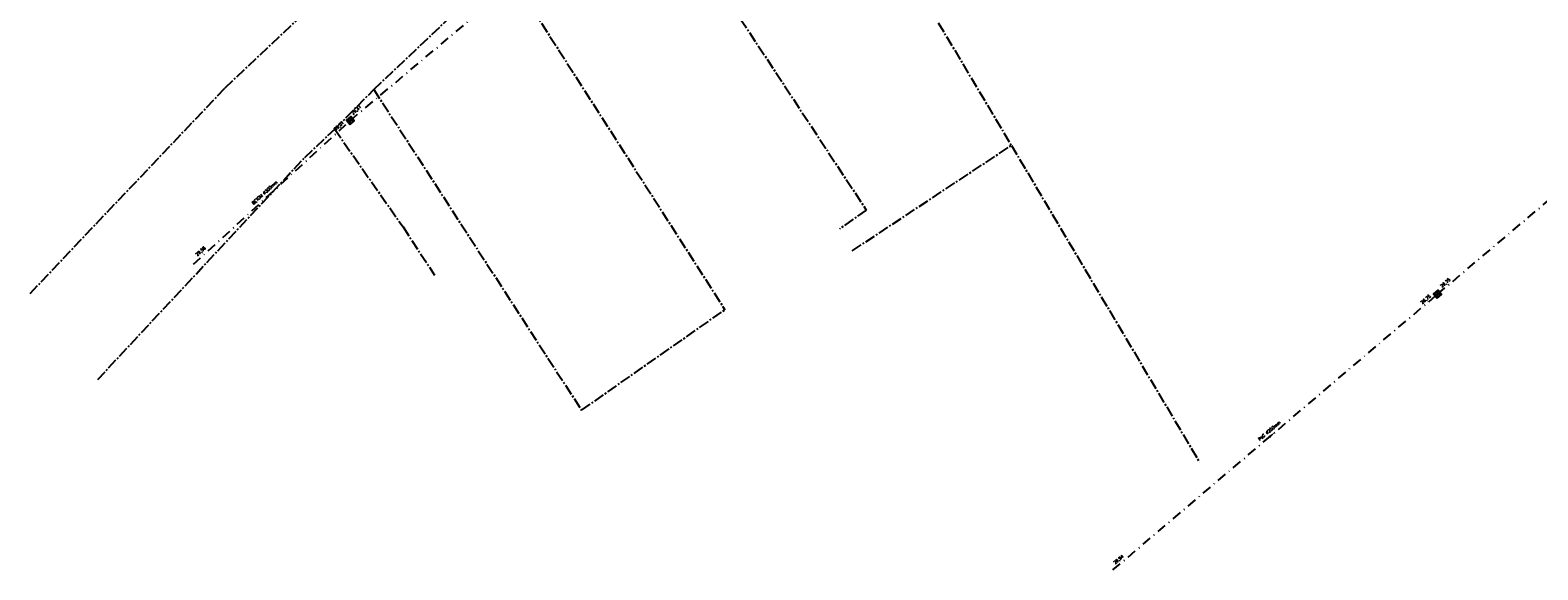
# Model space of a CAD drawing. Header units: metres. Extents: x 202952 to 203755, y 348959 to 349702.
# Tile 2 of 91: x 202983 to 203184, y 349193 to 349265. Entities that reach past the tile are written whole.
import ezdxf
from ezdxf.enums import TextEntityAlignment as Align

# ---------------------------------------------------------------- set-up
doc = ezdxf.new("R2010")
doc.units = ezdxf.units.M
doc.linetypes.add('1-200 CENTER', pattern=[4.28625, 2.8575, -0.47625, 0.47625, -0.47625])
doc.linetypes.add('1-200 DASHDOT', pattern=[2.54, 1.27, -0.635, 0, -0.635])
for name, color, linetype in [('PH-BEST-KADASTRALE-GRENS', 240, '1-200 CENTER'), ('PH-BEST-PUT-HANDHAVEN', 84, 'Continuous'), ('PH-BEST-RIO-HANDHAVEN-GEMENGD', 44, '1-200 DASHDOT'), ('PH-BEST-RIO-TEKST', 8, 'Continuous'), ('PH-BEST-RIO-TEKST-VLOEIVLAK', 8, 'Continuous')]:
    doc.layers.add(name, color=color, linetype=linetype)
doc.styles.add('ROMANS', font='romans.shx')

# ---------------------------------------------------------------- blocks, each defined once
blk = doc.blocks.new('*U12')
h = blk.add_hatch(color=256)
h.paths.add_polyline_path([(0, 0), (-0.375, 0.375), (-0.375, -0.375)])
h.paths.add_polyline_path([(0.375, 0.375), (0, 0), (0.375, -0.375)])
for p, q in [((-0.375, -0.375), (0.375, 0.375)), ((-0.375, 0.375), (0.375, -0.375))]:
    blk.add_line(p, q)
blk.add_lwpolyline([(-0.375, -0.375), (0.375, -0.375), (0.375, 0.375), (-0.375, 0.375)], close=True)
blk = doc.blocks.new('Materialisatie')
blk.add_solid([(-1.04, 0.17), (-1.04, -0.17), (0, 0)])
at = {"style": 'ROMANS'}
blk.add_attdef('MATERIALISATIE', (-2.63, 0.66), '', height=0.4, dxfattribs=at)

msp = doc.modelspace()

# ---------------------------------------------------------------- linework, layer by layer
at = {"layer": 'PH-BEST-KADASTRALE-GRENS', "ltscale": 0.5}
for p, q in [((203046.49, 349273.21), (203075.67, 349227.6)), ((203104.21, 349266.03), (203113.99, 349249.6)), ((203023.46, 349251.77), (203028.7, 349257.09)), ((203092.71, 349235.49), (203113.99, 349249.6)), ((203113.99, 349249.6), (203139.15, 349207.2))]:
    msp.add_line(p, q, dxfattribs=at)
for points in [[(202982.72, 349229.79), (203008.81, 349257.32), (203033.45, 349280.57), (203063.8, 349301.49)], [(203028.7, 349257.09), (203043.18, 349270.84), (203046.49, 349273.21)], [(203076.59, 349268.31), (203094.58, 349240.95), (203090.99, 349238.41)], [(203028.7, 349257.09), (203056.49, 349214.15), (203075.67, 349227.6)], [(202991.76, 349218.26), (203019.45, 349247.98), (203023.46, 349251.77)], [(203023.46, 349251.77), (203032.6, 349238.68), (203036.83, 349232.24)]]:
    msp.add_lwpolyline(points, dxfattribs=at)
at = {"layer": 'PH-BEST-RIO-HANDHAVEN-GEMENGD'}
for p, q in [((203025.56, 349252.95), (203076.42, 349295.69)), ((203171.01, 349229.69), (203211.6, 349264.05)), ((203004.59, 349233.7), (203025.56, 349252.95)), ((203127.58, 349192.77), (203171.01, 349229.69))]:
    msp.add_line(p, q, dxfattribs=at)

# ---------------------------------------------------------------- block references
at = {"layer": 'PH-BEST-PUT-HANDHAVEN'}
for p, rotation in [((203025.56, 349252.95), 40.04188199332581), ((203171.01, 349229.69), 40.58137953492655)]:
    msp.add_blockref('*U12', p, dxfattribs=dict(at, rotation=rotation))
at = {"layer": 'PH-BEST-RIO-TEKST'}
ref = msp.add_blockref('Materialisatie', (203015.08, 349243.33), dxfattribs=dict(at, xscale=-1, rotation=222.5512498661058))
ref.add_attrib('MATERIALISATIE', 'BETON %%c300mm', (203012.6, 349241.65), dxfattribs={"layer": '0', "height": 0.4, "rotation": 42.3734, "style": 'ROMANS'})
ref = msp.add_blockref('Materialisatie', (203149.29, 349211.23), dxfattribs=dict(at, rotation=40.36798282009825))
ref.add_attrib('MATERIALISATIE', 'PVC %%c250mm ', (203147.22, 349210.04), dxfattribs={"layer": '0', "height": 0.4, "rotation": 40.368, "style": 'ROMANS'})

# ---------------------------------------------------------------- texts
at = {"layer": 'PH-BEST-RIO-TEKST-VLOEIVLAK', "style": 'ROMANS'}
for s, rotation, p in [('29,31', 42.5512, (203026.32, 349254.36)), ('29,31', 42.5512, (203024.02, 349252.23)), ('29,58', 42.5512, (203005.52, 349235.44)), ('26,75', 40.368, (203172.04, 349231.21)), ('26,75', 40.368, (203169.41, 349229)), ('26,94', 40.368, (203128.32, 349194.17))]:
    msp.add_text(s, height=0.4, rotation=rotation, dxfattribs=at).set_placement(p, align=Align.MIDDLE_CENTER)

doc.saveas('drawing.dxf')
